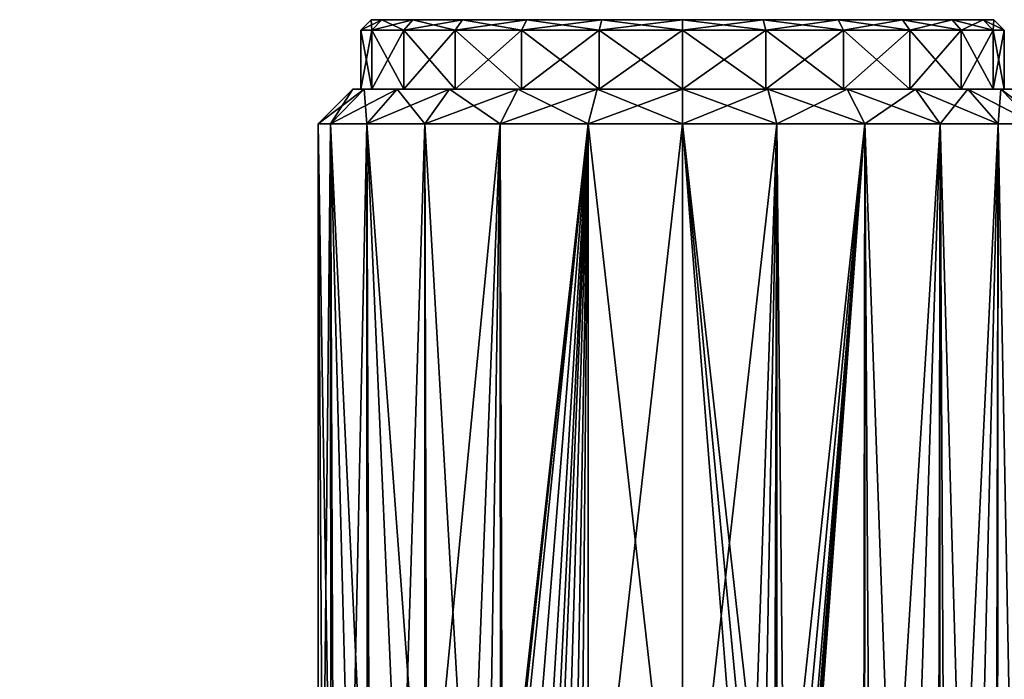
# Model space of a CAD drawing. Extents: x -0.11 to 0.11, y -0.407 to 0.019.
# Tile 255 of 256: x 0.066 to 0.094, y 0 to 0.019. Entities that reach past the tile are written whole.
import ezdxf

# ---------------------------------------------------------------- set-up
doc = ezdxf.new("R2010")
doc.units = 0
doc.layers.add('mesh', color=7, linetype='CONTINUOUS')

msp = doc.modelspace()

# ---------------------------------------------------------------- meshes
at = {"layer": 'mesh'}
mesh = msp.add_polyface(dxfattribs=at)
corners = [(0.065902, 0, -0.033689), (0.074857, 0, -0.035268), (0.074857, 0, -0.034868), (0.065798, 0, -0.034075), (0.074857, 0, 0.034332), (0.065798, 0, 0.033539), (0.065902, 0, 0.033153), (0.074857, 0, 0.034732), (0.074857, -0.006, 0.034732), (0.065798, -0.006, 0.033539), (0.065798, -0.006, -0.034075), (0.074857, -0.006, -0.035268), (0.074857, -0.005832, 0.034332), (0.065902, -0.005832, 0.033153), (0.065902, -0.005832, -0.033689), (0.074857, -0.005832, -0.034868), (0.075922, 0.019123, -0.002662), (0.076212, 0.019423, -0.002584), (0.075607, 0.019123, -0.000268), (0.075922, 0.019123, 0.002126), (0.075907, 0.019423, -0.000268), (0.076212, 0.019423, 0.002048), (0.075922, 0.017423, -0.002662), (0.075607, 0.017423, -0.000268), (0.076846, 0.019123, -0.004893), (0.075922, 0.017423, 0.002126), (0.075702, 0.017423, -0.002721), (0.07538, 0.017423, -0.000268), (0.075702, 0.017423, 0.002185), (0.076846, 0.017423, 0.004357), (0.074737, 0.016423, -0.00298), (0.07438, 0.016423, -0.000268), (0.076649, 0.017423, -0.005007), (0.075783, 0.016423, -0.005507), (0.074737, 0.016423, 0.002444), (0.075783, 0.016423, 0.004971), (0.07449, -0.005893, -0.001951), (0.074818, -0.005729, -0.002955), (0.074517, -0.005672, -0.001958), (0.075308, -0.005823, -0.00458), (0.075855, -0.005873, -0.005462), (0.07675, -0.005956, -0.006906), (0.074379, -0.005594, -0.000268), (0.074328, -0.005893, -0.000268), (0.075789, -0.005876, 0.004967), (0.074743, -0.005731, 0.002441)]
mesh.append_faces([[corners[k] for k in face] for face in [(0, 1, 2, 2), (0, 3, 1, 1), (4, 5, 6, 6), (4, 7, 5, 5), (5, 8, 9, 9), (7, 8, 5, 5), (1, 10, 11, 11), (3, 10, 1, 1), (12, 6, 13, 13), (12, 4, 6, 6), (14, 2, 15, 15), (14, 0, 2, 2), (16, 17, 18, 18), (19, 20, 21, 21), (18, 20, 19, 19), (18, 17, 20, 20), (22, 16, 23, 23), (22, 24, 16, 16), (25, 18, 19, 19), (23, 18, 25, 25), (23, 16, 18, 18), (23, 26, 22, 22), (23, 27, 26, 26), (25, 27, 23, 23), (25, 28, 27, 27), (29, 28, 25, 25), (30, 26, 31, 31), (30, 32, 26, 26), (33, 32, 30, 30), (34, 28, 35, 35), (34, 27, 28, 28), (31, 27, 34, 34), (31, 26, 27, 27), (36, 37, 38, 38), (38, 30, 31, 31), (37, 30, 38, 38), (39, 30, 37, 37), (39, 33, 30, 30), (40, 33, 39, 39), (41, 33, 40, 40), (42, 43, 38, 38), (44, 34, 35, 35), (45, 34, 44, 44), (45, 31, 34, 34), (42, 31, 45, 45), (38, 31, 42, 42)]])
mesh = msp.add_polyface(dxfattribs=at)
corners = [(0.084857, 0.019423, -0.000268), (0.076212, 0.019423, -0.002584), (0.077106, 0.019423, -0.004743), (0.075907, 0.019423, -0.000268), (0.076212, 0.019423, 0.002048), (0.078528, 0.019423, -0.006597), (0.080382, 0.019423, -0.008019), (0.077106, 0.019423, 0.004207), (0.078528, 0.019423, 0.006061), (0.075922, 0.019123, -0.002662), (0.076846, 0.019123, -0.004893), (0.078316, 0.019123, -0.006809), (0.080232, 0.019123, -0.008279), (0.082541, 0.019423, -0.008913), (0.082463, 0.019123, -0.009203), (0.080232, 0.019123, 0.007743), (0.080382, 0.019423, 0.007483), (0.078316, 0.019123, 0.006273), (0.076846, 0.019123, 0.004357), (0.075922, 0.019123, 0.002126), (0.076846, 0.017423, -0.004893), (0.075922, 0.017423, -0.002662), (0.078316, 0.017423, -0.006809), (0.080232, 0.017423, -0.008279), (0.082463, 0.017423, -0.009203), (0.080232, 0.017423, 0.007743), (0.082463, 0.017423, 0.008667), (0.078316, 0.017423, 0.006273), (0.076846, 0.017423, 0.004357), (0.075922, 0.017423, 0.002126), (0.078155, 0.017423, -0.00697), (0.076649, 0.017423, -0.005007), (0.075702, 0.017423, -0.002721), (0.076649, 0.017423, 0.004471), (0.075702, 0.017423, 0.002185), (0.078155, 0.017423, 0.006434), (0.080118, 0.017423, 0.00794), (0.082404, 0.017423, 0.008887)]
mesh.append_faces([[corners[k] for k in face] for face in [(0, 1, 2, 2), (0, 3, 1, 1), (4, 3, 0, 0), (0, 5, 6, 6), (2, 5, 0, 0), (0, 7, 4, 4), (0, 8, 7, 7), (9, 2, 1, 1), (10, 2, 9, 9), (10, 5, 2, 2), (11, 5, 10, 10), (11, 6, 5, 5), (12, 6, 11, 11), (12, 13, 6, 6), (14, 13, 12, 12), (15, 8, 16, 16), (17, 8, 15, 15), (17, 7, 8, 8), (18, 7, 17, 17), (18, 4, 7, 7), (19, 4, 18, 18), (20, 10, 21, 21), (20, 11, 10, 10), (22, 11, 20, 20), (22, 12, 11, 11), (23, 12, 22, 22), (23, 14, 12, 12), (24, 14, 23, 23), (25, 15, 26, 26), (25, 17, 15, 15), (27, 17, 25, 25), (27, 18, 17, 17), (28, 18, 27, 27), (28, 19, 18, 18), (29, 19, 28, 28), (20, 30, 22, 22), (20, 31, 30, 30), (21, 31, 20, 20), (21, 32, 31, 31), (28, 33, 34, 34), (27, 33, 28, 28), (27, 35, 33, 33), (25, 35, 27, 27), (25, 36, 35, 35), (26, 36, 25, 25), (26, 37, 36, 36)]])
mesh = msp.add_polyface(dxfattribs=at)
corners = [(0.084857, 0.019423, -0.000268), (0.080382, 0.019423, -0.008019), (0.082541, 0.019423, -0.008913), (0.087173, 0.019423, -0.008913), (0.089332, 0.019423, -0.008019), (0.084857, 0.019423, -0.009218), (0.091186, 0.019423, -0.006597), (0.089332, 0.019423, 0.007483), (0.087173, 0.019423, 0.008377), (0.082541, 0.019423, 0.008377), (0.080382, 0.019423, 0.007483), (0.084857, 0.019423, 0.008682), (0.078528, 0.019423, 0.006061), (0.082463, 0.019123, -0.009203), (0.084857, 0.019123, -0.009518), (0.087251, 0.019123, -0.009203), (0.087251, 0.019123, 0.008667), (0.084857, 0.019123, 0.008982), (0.082463, 0.019123, 0.008667), (0.080232, 0.019123, 0.007743), (0.082463, 0.017423, -0.009203), (0.084857, 0.017423, -0.009518), (0.087251, 0.017423, -0.009203), (0.089482, 0.019123, -0.008279), (0.087251, 0.017423, 0.008667), (0.084857, 0.017423, 0.008982), (0.082463, 0.017423, 0.008667), (0.089482, 0.017423, 0.007743), (0.08731, 0.017423, 0.008887), (0.08731, 0.017423, -0.009423), (0.084857, 0.017423, -0.009746), (0.082404, 0.017423, -0.009423), (0.080232, 0.017423, -0.008279), (0.082404, 0.017423, 0.008887), (0.084857, 0.017423, 0.009209), (0.082145, 0.016423, -0.010388), (0.084857, 0.016423, -0.010746), (0.087569, 0.016423, 0.009852), (0.084857, 0.016423, 0.010209), (0.082145, 0.016423, 0.009852), (0.080118, 0.017423, 0.00794)]
mesh.append_faces([[corners[k] for k in face] for face in [(0, 1, 2, 2), (0, 3, 4, 4), (0, 5, 3, 3), (2, 5, 0, 0), (4, 6, 0, 0), (0, 7, 8, 8), (0, 9, 10, 10), (0, 11, 9, 9), (8, 11, 0, 0), (10, 12, 0, 0), (13, 5, 2, 2), (14, 5, 13, 13), (14, 3, 5, 5), (15, 3, 14, 14), (15, 4, 3, 3), (16, 11, 8, 8), (17, 11, 16, 16), (17, 9, 11, 11), (18, 9, 17, 17), (18, 10, 9, 9), (19, 10, 18, 18), (20, 14, 13, 13), (21, 14, 20, 20), (21, 15, 14, 14), (22, 15, 21, 21), (22, 23, 15, 15), (24, 17, 16, 16), (25, 17, 24, 24), (25, 18, 17, 17), (26, 18, 25, 25), (26, 19, 18, 18), (27, 28, 24, 24), (21, 29, 22, 22), (21, 30, 29, 29), (20, 30, 21, 21), (20, 31, 30, 30), (32, 31, 20, 20), (25, 33, 26, 26), (25, 34, 33, 33), (24, 34, 25, 25), (24, 28, 34, 34), (35, 30, 31, 31), (36, 29, 30, 30), (37, 34, 28, 28), (38, 33, 34, 34), (39, 40, 33, 33)]])
mesh = msp.add_polyface(dxfattribs=at)
corners = [(0.084857, 0.019423, -0.000268), (0.092608, 0.019423, -0.004743), (0.093502, 0.019423, -0.002584), (0.091186, 0.019423, -0.006597), (0.093502, 0.019423, 0.002048), (0.092608, 0.019423, 0.004207), (0.093807, 0.019423, -0.000268), (0.091186, 0.019423, 0.006061), (0.089332, 0.019423, 0.007483), (0.089482, 0.019123, -0.008279), (0.089332, 0.019423, -0.008019), (0.087251, 0.019123, -0.009203), (0.091398, 0.019123, -0.006809), (0.092868, 0.019123, -0.004893), (0.093792, 0.019123, -0.002662), (0.094107, 0.019123, -0.000268), (0.093792, 0.019123, 0.002126), (0.092868, 0.019123, 0.004357), (0.091398, 0.019123, 0.006273), (0.089482, 0.019123, 0.007743), (0.087173, 0.019423, 0.008377), (0.087251, 0.019123, 0.008667), (0.089482, 0.017423, -0.008279), (0.087251, 0.017423, -0.009203), (0.091398, 0.017423, -0.006809), (0.092868, 0.017423, -0.004893), (0.093792, 0.017423, -0.002662), (0.094107, 0.017423, -0.000268), (0.093792, 0.017423, 0.002126), (0.092868, 0.017423, 0.004357), (0.091398, 0.017423, 0.006273), (0.089482, 0.017423, 0.007743), (0.087251, 0.017423, 0.008667), (0.08731, 0.017423, -0.009423), (0.089596, 0.017423, -0.008476)]
mesh.append_faces([[corners[k] for k in face] for face in [(0, 1, 2, 2), (0, 3, 1, 1), (0, 4, 5, 5), (0, 6, 4, 4), (2, 6, 0, 0), (0, 7, 8, 8), (5, 7, 0, 0), (9, 10, 11, 11), (9, 3, 10, 10), (12, 3, 9, 9), (12, 1, 3, 3), (13, 1, 12, 12), (13, 2, 1, 1), (14, 2, 13, 13), (14, 6, 2, 2), (15, 6, 14, 14), (15, 4, 6, 6), (16, 4, 15, 15), (16, 5, 4, 4), (17, 5, 16, 16), (17, 7, 5, 5), (18, 7, 17, 17), (18, 8, 7, 7), (19, 8, 18, 18), (19, 20, 8, 8), (21, 20, 19, 19), (22, 9, 23, 23), (22, 12, 9, 9), (24, 12, 22, 22), (24, 13, 12, 12), (25, 13, 24, 24), (25, 14, 13, 13), (26, 14, 25, 25), (26, 15, 14, 14), (27, 15, 26, 26), (27, 16, 15, 15), (28, 16, 27, 27), (28, 17, 16, 16), (29, 17, 28, 28), (29, 18, 17, 17), (30, 18, 29, 29), (30, 19, 18, 18), (31, 19, 30, 30), (31, 21, 19, 19), (32, 21, 31, 31), (23, 33, 34, 34)]])
mesh = msp.add_polyface(dxfattribs=at)
corners = [(0.074857, 0, -0.034868), (0.074857, 0, -0.035268), (0.083916, 0, -0.034075), (0.083812, 0, 0.033153), (0.074857, 0, 0.034732), (0.074857, 0, 0.034332), (0.083916, 0, 0.033539), (0.083916, -0.006, 0.033539), (0.074857, -0.006, 0.034732), (0.074857, -0.006, -0.035268), (0.083812, -0.005832, 0.033153), (0.074857, -0.005832, 0.034332), (0.074857, -0.005832, -0.034868), (0.083812, 0, -0.033689), (0.080232, 0.017423, -0.008279), (0.080118, 0.017423, -0.008476), (0.082404, 0.017423, -0.009423), (0.078316, 0.017423, -0.006809), (0.078155, 0.017423, -0.00697), (0.075783, 0.016423, -0.005507), (0.076649, 0.017423, -0.005007), (0.077448, 0.016423, -0.007677), (0.079618, 0.016423, -0.009342), (0.082145, 0.016423, -0.010388), (0.079618, 0.016423, 0.008806), (0.080118, 0.017423, 0.00794), (0.082145, 0.016423, 0.009852), (0.078155, 0.017423, 0.006434), (0.077448, 0.016423, 0.007141), (0.076649, 0.017423, 0.004471), (0.075783, 0.016423, 0.004971), (0.075702, 0.017423, 0.002185), (0.076726, -0.006174, -0.006914), (0.07675, -0.005956, -0.006906), (0.075855, -0.005873, -0.005462), (0.077506, -0.005997, -0.007615), (0.079624, -0.006212, 0.008796), (0.079822, -0.006245, 0.00892), (0.078744, -0.006064, 0.008242), (0.080308, -0.006416, 0.00917), (0.081182, -0.006891, 0.009544), (0.078744, -0.006064, -0.008778), (0.079265, -0.006118, -0.009128), (0.080734, -0.006617, -0.0099), (0.081002, -0.006772, -0.01001), (0.078725, -0.00628, -0.008793), (0.077389, -0.006216, 0.007115), (0.075789, -0.005876, 0.004967), (0.077451, -0.006, 0.007137), (0.079682, -0.006207, -0.009378)]
mesh.append_faces([[corners[k] for k in face] for face in [(0, 1, 2, 2), (3, 4, 5, 5), (3, 6, 4, 4), (4, 7, 8, 8), (6, 7, 4, 4), (1, 9, 2, 2), (10, 5, 11, 11), (10, 3, 5, 5), (12, 0, 13, 13), (14, 15, 16, 16), (17, 15, 14, 14), (17, 18, 15, 15), (19, 18, 20, 20), (21, 18, 19, 19), (21, 15, 18, 18), (22, 15, 21, 21), (22, 16, 15, 15), (23, 16, 22, 22), (24, 25, 26, 26), (24, 27, 25, 25), (28, 27, 24, 24), (28, 29, 27, 27), (30, 29, 28, 28), (30, 31, 29, 29), (32, 33, 34, 34), (35, 33, 32, 32), (36, 26, 37, 37), (36, 24, 26, 26), (38, 24, 36, 36), (26, 39, 37, 37), (26, 40, 39, 39), (33, 21, 19, 19), (35, 21, 33, 33), (41, 21, 35, 35), (41, 22, 21, 21), (42, 22, 41, 41), (23, 43, 44, 44), (45, 41, 35, 35), (46, 47, 48, 48), (48, 24, 38, 38), (48, 28, 24, 24), (48, 30, 28, 28), (47, 30, 48, 48), (23, 49, 43, 43), (22, 49, 23, 23), (42, 49, 22, 22)]])
mesh = msp.add_polyface(dxfattribs=at)
corners = [(0.074857, 0, -0.034868), (0.083916, 0, -0.034075), (0.083812, 0, -0.033689), (0.092157, 0, 0.029696), (0.083916, 0, 0.033539), (0.083812, 0, 0.033153), (0.092357, -0.006, 0.030043), (0.083916, -0.006, 0.033539), (0.074857, -0.006, -0.035268), (0.083916, -0.006, -0.034075), (0.092157, -0.005832, 0.029696), (0.083812, -0.005832, 0.033153), (0.074857, -0.005832, -0.034868), (0.083812, -0.005832, -0.033689), (0.084857, 0.016423, -0.010746), (0.084857, 0.017423, -0.009746), (0.082145, 0.016423, -0.010388), (0.087569, 0.016423, -0.010388), (0.08731, 0.017423, -0.009423), (0.084857, 0.016423, 0.010209), (0.084857, 0.017423, 0.009209), (0.087569, 0.016423, 0.009852), (0.082145, 0.016423, 0.009852), (0.082404, 0.017423, 0.008887), (0.087135, -0.007628, 0.010732), (0.086747, -0.007577, 0.010732), (0.086747, -0.007577, 0.010038), (0.086747, -0.007577, -0.010574), (0.087135, -0.007628, -0.010495), (0.084857, -0.007577, 0.010209), (0.087135, -0.007628, 0.009959), (0.081448, -0.007094, 0.00964), (0.081182, -0.006891, 0.009544), (0.082145, -0.007577, 0.009852), (0.081927, -0.007577, 0.009791), (0.081002, -0.006772, -0.01001), (0.081723, -0.007347, -0.010266), (0.084857, -0.007577, -0.010746), (0.082145, -0.007577, -0.010388), (0.081927, -0.007577, -0.010327), (0.086747, -0.007577, -0.011268), (0.081732, -0.007577, -0.010299), (0.081631, -0.007453, -0.010247), (0.081267, -0.00734, 0.009626), (0.08136, -0.007218, 0.009622), (0.081734, -0.007577, 0.009762), (0.079441, -0.007577, -0.011272), (0.086747, -0.007594, -0.011397), (0.079464, -0.007597, 0.010861), (0.086747, -0.007594, 0.010861), (0.087569, -0.007832, -0.010388), (0.087808, -0.008016, -0.010321), (0.087497, -0.007777, 0.009871), (0.081527, -0.007577, -0.010269), (0.080922, -0.006923, -0.009995), (0.081371, -0.007577, 0.009706), (0.079464, -0.007577, 0.010732)]
mesh.append_faces([[corners[k] for k in face] for face in [(0, 1, 2, 2), (3, 4, 5, 5), (4, 6, 7, 7), (1, 8, 9, 9), (10, 5, 11, 11), (12, 2, 13, 13), (14, 15, 16, 16), (17, 18, 14, 14), (19, 20, 21, 21), (22, 23, 19, 19), (24, 25, 26, 26), (27, 28, 14, 14), (21, 26, 29, 29), (21, 30, 26, 26), (31, 32, 22, 22), (29, 19, 21, 21), (29, 22, 19, 19), (33, 22, 29, 29), (33, 31, 22, 22), (34, 31, 33, 33), (35, 36, 16, 16), (14, 37, 27, 27), (14, 38, 37, 37), (16, 38, 14, 14), (16, 39, 38, 38), (36, 39, 16, 16), (37, 40, 27, 27), (41, 36, 42, 42), (41, 39, 36, 36), (43, 44, 45, 45), (44, 34, 45, 45), (44, 31, 34, 34), (29, 26, 25, 25), (40, 46, 47, 47), (48, 25, 49, 49), (17, 50, 51, 51), (14, 50, 17, 17), (28, 50, 14, 14), (52, 30, 21, 21), (37, 46, 40, 40), (37, 38, 46, 46), (53, 41, 42, 42), (42, 54, 53, 53), (55, 43, 45, 45), (56, 29, 25, 25), (56, 33, 29, 29)]])
mesh = msp.add_polyface(dxfattribs=at)
corners = [(0.089482, 0.017423, 0.007743), (0.089596, 0.017423, 0.00794), (0.08731, 0.017423, 0.008887), (0.091398, 0.017423, 0.006273), (0.091559, 0.017423, 0.006434), (0.092868, 0.017423, 0.004357), (0.093065, 0.017423, 0.004471), (0.093792, 0.017423, 0.002126), (0.094012, 0.017423, 0.002185), (0.094107, 0.017423, -0.000268), (0.094335, 0.017423, -0.000268), (0.093792, 0.017423, -0.002662), (0.094012, 0.017423, -0.002721), (0.092868, 0.017423, -0.004893), (0.093065, 0.017423, -0.005007), (0.091398, 0.017423, -0.006809), (0.091559, 0.017423, -0.00697), (0.089482, 0.017423, -0.008279), (0.089596, 0.017423, -0.008476), (0.087251, 0.017423, -0.009203), (0.087569, 0.016423, -0.010388), (0.08731, 0.017423, -0.009423), (0.090096, 0.016423, -0.009342), (0.092266, 0.016423, -0.007677), (0.093931, 0.016423, -0.005507), (0.094978, 0.016423, -0.00298), (0.095335, 0.016423, -0.000268), (0.094978, 0.016423, 0.002444), (0.093931, 0.016423, 0.004971), (0.092266, 0.016423, 0.007141), (0.090096, 0.016423, 0.008806), (0.087569, 0.016423, 0.009852), (0.087808, -0.008016, -0.010321), (0.091232, -0.015221, -0.008583), (0.093167, -0.015303, -0.00665), (0.094536, -0.015404, -0.00428), (0.093909, -0.015352, 0.004954), (0.092426, -0.015267, 0.006977), (0.090293, -0.015194, 0.008689), (0.087497, -0.007777, 0.009871)]
mesh.append_faces([[corners[k] for k in face] for face in [(0, 1, 2, 2), (3, 1, 0, 0), (3, 4, 1, 1), (5, 4, 3, 3), (5, 6, 4, 4), (7, 6, 5, 5), (7, 8, 6, 6), (9, 8, 7, 7), (9, 10, 8, 8), (11, 10, 9, 9), (11, 12, 10, 10), (13, 12, 11, 11), (13, 14, 12, 12), (15, 14, 13, 13), (15, 16, 14, 14), (17, 16, 15, 15), (17, 18, 16, 16), (19, 18, 17, 17), (20, 18, 21, 21), (22, 18, 20, 20), (22, 16, 18, 18), (23, 16, 22, 22), (23, 14, 16, 16), (24, 14, 23, 23), (24, 12, 14, 14), (25, 12, 24, 24), (25, 10, 12, 12), (26, 10, 25, 25), (26, 8, 10, 10), (27, 8, 26, 26), (27, 6, 8, 8), (28, 6, 27, 27), (28, 4, 6, 6), (29, 4, 28, 28), (29, 1, 4, 4), (30, 1, 29, 29), (30, 2, 1, 1), (31, 2, 30, 30), (20, 32, 22, 22), (33, 23, 22, 22), (34, 24, 23, 23), (35, 25, 24, 24), (36, 28, 27, 27), (37, 29, 28, 28), (38, 30, 29, 29), (30, 39, 31, 31)]])
mesh = msp.add_polyface(dxfattribs=at)
corners = [(0.083812, 0, -0.033689), (0.092357, 0, -0.030579), (0.092157, 0, -0.030232), (0.083916, 0, -0.034075), (0.092157, 0, 0.029696), (0.092357, 0, 0.030043), (0.083916, 0, 0.033539), (0.099323, 0, 0.024198), (0.092357, -0.006, 0.030043), (0.099606, -0.006, 0.024481), (0.083916, -0.006, -0.034075), (0.092357, -0.006, -0.030579), (0.092157, -0.005832, 0.029696), (0.083812, 0, 0.033153), (0.099323, -0.005832, 0.024198), (0.083812, -0.005832, -0.033689), (0.092157, -0.005832, -0.030232), (0.087796, -0.008028, -0.011397), (0.088046, -0.008327, -0.011268), (0.087808, -0.008016, -0.011268), (0.088046, -0.008327, -0.010248), (0.087808, -0.008016, -0.010321), (0.087808, -0.008016, 0.009785), (0.088046, -0.008327, 0.010732), (0.087808, -0.008016, 0.010732), (0.088046, -0.008327, 0.009712), (0.088031, -0.008335, 0.010861), (0.094978, 0.016423, 0.002444), (0.094952, -0.015459, 0.002434), (0.094044, -0.01536, 0.00477), (0.088196, -0.008688, -0.010199), (0.090096, 0.016423, -0.009342), (0.088133, -0.008502, -0.01022), (0.088234, -0.008881, -0.010186), (0.090051, -0.015192, -0.009264), (0.091232, -0.015221, -0.008583), (0.092202, -0.015262, -0.007613), (0.092266, 0.016423, -0.007677), (0.093167, -0.015303, -0.00665), (0.093853, -0.015354, -0.005462), (0.093931, 0.016423, -0.005507), (0.094536, -0.015404, -0.00428), (0.094891, -0.01546, -0.002957), (0.094978, 0.016423, -0.00298), (0.095245, -0.015516, -0.001635), (0.095335, 0.016423, -0.000268), (0.095035, -0.015468, 0.002218), (0.093909, -0.015352, 0.004954), (0.092426, -0.015267, 0.006977), (0.093931, 0.016423, 0.004971), (0.092249, -0.015261, 0.007119), (0.092266, 0.016423, 0.007141), (0.090293, -0.015194, 0.008689), (0.090086, -0.01519, 0.008786), (0.090096, 0.016423, 0.008806), (0.088132, -0.008501, 0.009684), (0.088196, -0.008688, 0.009663), (0.088234, -0.00888, 0.00965), (0.095335, -0.015574, -0.000268), (0.087497, -0.007777, 0.009871)]
mesh.append_faces([[corners[k] for k in face] for face in [(0, 1, 2, 2), (0, 3, 1, 1), (4, 5, 6, 6), (7, 5, 4, 4), (5, 8, 6, 6), (5, 9, 8, 8), (1, 10, 11, 11), (3, 10, 1, 1), (12, 4, 13, 13), (14, 4, 12, 12), (15, 2, 16, 16), (15, 0, 2, 2), (17, 18, 19, 19), (20, 19, 18, 18), (21, 19, 20, 20), (22, 23, 24, 24), (25, 23, 22, 22), (24, 23, 26, 26), (27, 28, 29, 29), (30, 31, 32, 32), (30, 33, 31, 31), (31, 20, 32, 32), (31, 21, 20, 20), (34, 31, 33, 33), (35, 31, 34, 34), (36, 37, 35, 35), (38, 37, 36, 36), (39, 40, 38, 38), (41, 40, 39, 39), (42, 43, 41, 41), (44, 43, 42, 42), (44, 45, 43, 43), (45, 28, 27, 27), (45, 46, 28, 28), (47, 27, 29, 29), (48, 49, 47, 47), (50, 51, 48, 48), (52, 51, 50, 50), (53, 54, 52, 52), (54, 25, 22, 22), (55, 25, 54, 54), (54, 56, 55, 55), (54, 57, 56, 56), (53, 57, 54, 54), (58, 46, 45, 45), (54, 22, 59, 59)]])
mesh = msp.add_polyface(dxfattribs=at)
corners = [(0.109457, 0, -0.000268), (0.108664, 0, 0.008791), (0.108278, 0, 0.008687), (0.109857, 0, -0.000268), (0.108278, 0, -0.009223), (0.108664, 0, -0.009327), (0.104821, 0, -0.017568), (0.105168, 0, -0.017768), (0.099323, 0, -0.024734), (0.099606, 0, -0.025017), (0.092157, 0, -0.030232), (0.092357, 0, -0.030579), (0.099323, 0, 0.024198), (0.099606, 0, 0.024481), (0.092357, 0, 0.030043), (0.104821, 0, 0.017032), (0.105168, 0, 0.017232), (0.099606, -0.006, 0.024481), (0.105168, -0.006, 0.017232), (0.108664, -0.006, 0.008791), (0.109857, -0.006, -0.000268), (0.108664, -0.006, -0.009327), (0.105168, -0.006, -0.017768), (0.099606, -0.006, -0.025017), (0.092357, -0.006, -0.030579), (0.099323, -0.005832, 0.024198), (0.092157, 0, 0.029696), (0.104821, -0.005832, 0.017032), (0.108278, -0.005832, 0.008687), (0.109457, -0.005832, -0.000268), (0.108278, -0.005832, -0.009223), (0.104821, -0.005832, -0.017568), (0.099323, -0.005832, -0.024734), (0.092157, -0.005832, -0.030232), (0.095335, -0.015574, -0.000268), (0.095335, 0.016423, -0.000268), (0.095245, -0.015516, -0.001635)]
mesh.append_faces([[corners[k] for k in face] for face in [(0, 1, 2, 2), (0, 3, 1, 1), (4, 3, 0, 0), (4, 5, 3, 3), (6, 5, 4, 4), (6, 7, 5, 5), (8, 7, 6, 6), (8, 9, 7, 7), (10, 9, 8, 8), (10, 11, 9, 9), (12, 13, 14, 14), (15, 13, 12, 12), (15, 16, 13, 13), (2, 16, 15, 15), (2, 1, 16, 16), (13, 17, 14, 14), (13, 18, 17, 17), (16, 18, 13, 13), (16, 19, 18, 18), (1, 19, 16, 16), (1, 20, 19, 19), (3, 20, 1, 1), (3, 21, 20, 20), (5, 21, 3, 3), (5, 22, 21, 21), (7, 22, 5, 5), (7, 23, 22, 22), (9, 23, 7, 7), (9, 24, 23, 23), (11, 24, 9, 9), (25, 12, 26, 26), (27, 12, 25, 25), (27, 15, 12, 12), (28, 15, 27, 27), (28, 2, 15, 15), (29, 2, 28, 28), (29, 0, 2, 2), (30, 0, 29, 29), (30, 4, 0, 0), (31, 4, 30, 30), (31, 6, 4, 4), (32, 6, 31, 31), (32, 8, 6, 6), (33, 8, 32, 32), (33, 10, 8, 8), (34, 35, 36, 36)]])

doc.saveas('drawing.dxf')
